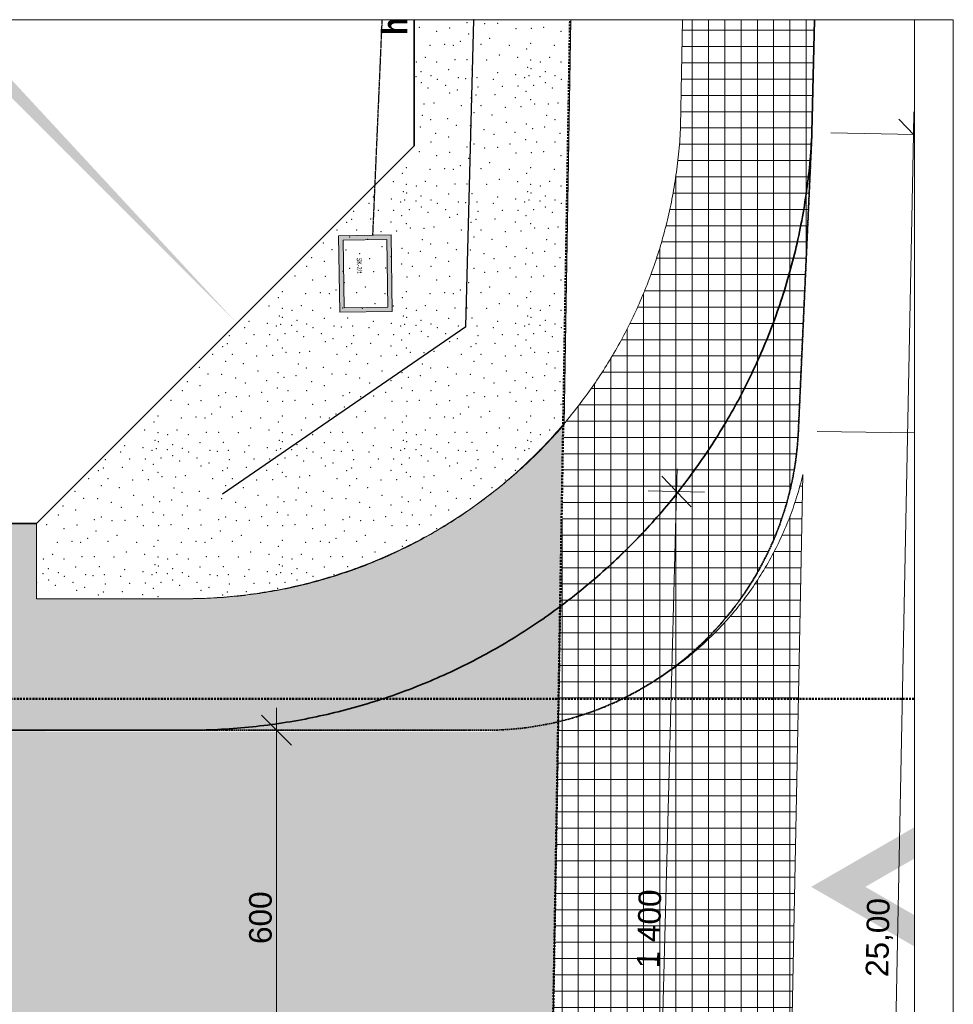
# Model space of a CAD drawing. Extents: x 169 to 11746, y 128 to 5830.
# Tile 7 of 7: x 10255 to 11746, y 4258 to 5830. Entities that reach past the tile are written whole.
import ezdxf
from ezdxf.xclip import XClip

# ---------------------------------------------------------------- set-up
doc = ezdxf.new("R2010")
doc.units = 0
doc.header["$MEASUREMENT"] = 0
doc.header["$XCLIPFRAME"] = 2
for name, pattern in [('Krawędzie ukryte', [68, 47.99999999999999, -20]), ('Krawędzie ukryte xs', [36, 24, -12]), ('Kropki przerywana 1', [100, 60, -40])]:
    doc.linetypes.add(name, pattern=pattern)
for name, color, linetype in [('FORMA - Arch 01 - 820-G Rysunki Obrazki', 7, 'Continuous'), ('FORMA - Arch 01 - PZT 0 ZAKRES OPRACOWANIA', 7, 'Continuous'), ('FORMA - Arch 01 - PZT 1 Strefy', 7, 'Continuous'), ('FORMA - Arch 01 - PZT-3 Zagospodarowanie', 7, 'Continuous'), ('FORMA - Arch 01 - PZT-5 Opisy ogólne - Opisy szczegółowe', 7, 'Continuous')]:
    doc.layers.add(name, color=color, linetype=linetype)
doc.styles.add('STYL_AUTOMATYCZNY_10', font='arial.ttf', dxfattribs={"width": 0.6000000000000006})
doc.styles.add('STYL_AUTOMATYCZNY_6', font='arial.ttf')
doc.styles.add('STYL_AUTOMATYCZNY_9', font='arial.ttf', dxfattribs={"width": 0.8})
doc.linetypes.add('Symbol (2)', pattern='A,0,[1,U07 PZT - strefa publiczna1.Shx,S=0.3174603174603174,R=0,X=0,Y=0],-40,0', length=40)
pattern_1 = [(0, (5713.436573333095, -1207.043374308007), (0, 25.99999904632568), []), (90.00000000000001, (5713.436573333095, -1207.043374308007), (-25.99999904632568, 0), [])]

# ---------------------------------------------------------------- blocks, each defined once
blk = doc.blocks.new('*X9')
at = {"color": 7, "linetype": 'Continuous', "lineweight": 13, "ltscale": 0.05}
for p in [(10893.54128420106, 5817.490733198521), (10893.54128420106, 5817.490733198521), (10941.82595364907, 5816.736285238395), (10969.90348893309, 5825.077461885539), (10980.8544519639, 5829.770731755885), (10998.06310815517, 5823.513038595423), (11018.77964558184, 5824.280764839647), (11091.98254080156, 5817.490733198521), (11091.98254080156, 5817.490733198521), (10921.40636693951, 5810.9976522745), (10972.32920677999, 5806.999558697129), (11048.12465343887, 5815.690922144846), (11072.27309080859, 5815.906236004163), (11119.84762354, 5810.9976522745), (10910.4554039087, 5789.095726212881), (10933.92175326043, 5790.660149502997), (10948.00156287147, 5789.095726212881), (10958.95252590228, 5795.353419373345), (10991.80541499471, 5790.660149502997), (11005.88522460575, 5800.046689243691), (11037.17369040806, 5789.095726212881), (11071.35050154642, 5792.224572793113), (11108.8966605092, 5789.095726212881), (11132.36300986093, 5790.660149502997), (10903.34910768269, 5769.960511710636), (10903.34910768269, 5769.960511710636), (11021.05397087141, 5773.468538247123), (11050.39361376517, 5769.801082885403), (11065.06343521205, 5782.899137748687), (11101.79036428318, 5769.960511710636), (11101.79036428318, 5769.960511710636), (10888.55347784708, 5762.500530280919), (10921.40636693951, 5762.500530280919), (10950.32447460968, 5766.133627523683), (10969.7405281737, 5766.18827191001), (11001.1919547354, 5765.629376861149), (11066.63520179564, 5753.559494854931), (11071.35050154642, 5765.629376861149), (11086.99473444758, 5762.500530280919), (11119.84762354, 5762.500530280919), (10887.97773346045, 5738.889673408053), (10896.37559429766, 5746.856297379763), (10912.01982719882, 5740.598604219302), (10940.17944642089, 5749.985143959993), (10955.82367932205, 5737.46975763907), (10977.56842872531, 5750.415961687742), (10985.54772183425, 5737.46975763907), (11018.40061092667, 5745.291874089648), (11047.44866806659, 5742.045937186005), (11061.91990204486, 5737.46975763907), (11068.73089057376, 5740.461439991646), (11071.74916861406, 5751.463806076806), (11086.41899006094, 5738.889673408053), (11094.81685089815, 5746.856297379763), (11110.46108379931, 5740.598604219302), (10896.55907604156, 5729.22547446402), (10922.03267610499, 5734.850146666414), (10935.48617655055, 5725.221468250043), (10967.61390702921, 5735.897991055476), (10987.09283125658, 5722.435442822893), (11011.62337136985, 5734.850146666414), (11026.22272737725, 5723.657044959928), (11051.22090786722, 5723.944338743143), (11076.04377141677, 5725.221468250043), (11095.00033264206, 5729.22547446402), (11120.47393270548, 5734.850146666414), (11133.92743315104, 5725.221468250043), (10907.36285465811, 5720.704247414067), (10941.74386971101, 5712.70608192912), (10954.25925603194, 5717.399351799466), (10983.98329854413, 5709.577235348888), (11014.2429823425, 5710.22580352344), (11064.01559082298, 5715.465025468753), (11105.8041112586, 5720.704247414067), (10901.08576380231, 5695.275316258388), (10916.71309706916, 5697.061849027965), (10960.5169491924, 5692.368579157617), (10976.16118209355, 5704.883965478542), (10991.80541499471, 5692.368579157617), (11046.72615840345, 5705.510503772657), (11055.94676988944, 5690.804155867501), (11071.35050154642, 5702.366970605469), (11077.60819470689, 5695.497425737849), (11099.52702040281, 5695.275316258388), (11115.15435366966, 5697.061849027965), (10898.45617735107, 5677.218705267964), (10980.8544519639, 5681.41761612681), (11009.52768259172, 5677.742627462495), (11030.85081294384, 5689.994180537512), (11096.89743395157, 5677.218705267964), (10911.55423221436, 5670.407716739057), (10938.80816180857, 5671.887429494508), (10952.69483274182, 5661.080113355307), (10974.94881775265, 5660.45319504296), (11032.48042053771, 5665.773383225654), (11064.53951301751, 5663.072806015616), (11109.99548881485, 5670.407716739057), (10895.05018012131, 5658.307366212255), (10919.84194364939, 5648.564727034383), (10996.90065473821, 5654.53512641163), (10996.90065473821, 5654.53512641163), (11012.67121575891, 5646.831217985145), (11046.56023014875, 5650.129150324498), (11074.36877958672, 5655.737895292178), (11093.49143672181, 5658.307366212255), (11118.28320024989, 5648.564727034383), (10912.01982719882, 5634.484917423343), (10940.17944642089, 5642.307033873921), (10980.8544519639, 5631.356070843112), (11038.34340329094, 5631.637474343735), (11063.49166862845, 5638.448462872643), (11080.73704128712, 5634.484917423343), (11110.46108379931, 5634.484917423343), (10893.54128420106, 5619.076072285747), (10893.54128420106, 5619.076072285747), (10921.40636693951, 5612.582991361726), (10941.82595364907, 5618.321624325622), (10969.90348893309, 5626.662800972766), (10998.06310815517, 5625.098377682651), (11018.77964558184, 5625.866103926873), (11048.12465343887, 5617.276261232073), (11072.27309080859, 5617.491575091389), (11091.98254080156, 5619.076072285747), (11091.98254080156, 5619.076072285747), (11119.84762354, 5612.582991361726), (10958.95252590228, 5596.938758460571), (10972.32920677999, 5608.584897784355), (11005.88522460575, 5601.632028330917), (10866.62217861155, 5584.484476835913), (10872.90924494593, 5593.809911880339), (10910.4554039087, 5590.681065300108), (10933.92175326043, 5592.245488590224), (10948.00156287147, 5590.681065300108), (10991.80541499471, 5592.245488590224), (11037.17369040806, 5590.681065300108), (11065.06343521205, 5584.484476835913), (11071.35050154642, 5593.809911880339), (11108.8966605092, 5590.681065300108), (10851.95235716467, 5571.386421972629), (10872.90924494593, 5567.214715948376), (10903.34910768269, 5571.545850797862), (10903.34910768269, 5571.545850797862), (10950.32447460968, 5567.71896661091), (10969.7405281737, 5567.773610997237), (11001.1919547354, 5567.214715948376), (11021.05397087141, 5575.05387733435), (11050.39361376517, 5571.386421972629), (11071.35050154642, 5567.214715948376), (11101.79036428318, 5571.545850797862), (11101.79036428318, 5571.545850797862), (10868.19394519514, 5555.144833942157), (10873.30791201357, 5553.049145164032), (10888.55347784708, 5564.085869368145), (10921.40636693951, 5564.085869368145), (10940.17944642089, 5551.57048304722), (10977.56842872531, 5552.001300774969), (11066.63520179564, 5555.144833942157), (11071.74916861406, 5553.049145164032), (11086.99473444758, 5564.085869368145), (11119.84762354, 5564.085869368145), (10813.18211476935, 5536.43548575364), (10819.95935432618, 5546.877213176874), (10849.0074114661, 5543.631276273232), (10863.47864544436, 5539.055096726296), (10870.28963397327, 5542.046779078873), (10887.97773346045, 5540.47501249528), (10896.37559429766, 5548.44163646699), (10912.01982719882, 5542.183943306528), (10922.03267610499, 5536.43548575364), (10955.82367932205, 5539.055096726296), (10967.61390702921, 5537.483330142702), (10985.54772183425, 5539.055096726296), (11011.62337136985, 5536.43548575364), (11018.40061092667, 5546.877213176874), (11047.44866806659, 5543.631276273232), (11061.91990204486, 5539.055096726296), (11068.73089057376, 5542.046779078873), (11086.41899006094, 5540.47501249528), (11094.81685089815, 5548.44163646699), (11110.46108379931, 5542.183943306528), (11120.47393270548, 5536.43548575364), (10788.65157465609, 5524.02078191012), (10827.78147077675, 5525.242384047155), (10852.77965126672, 5525.52967783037), (10877.60251481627, 5526.80680733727), (10896.55907604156, 5530.810813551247), (10907.36285465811, 5522.289586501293), (10935.48617655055, 5526.80680733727), (10954.25925603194, 5518.984690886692), (10987.09283125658, 5524.02078191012), (11026.22272737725, 5525.242384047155), (11051.22090786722, 5525.52967783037), (11076.04377141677, 5526.80680733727), (11095.00033264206, 5530.810813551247), (11105.8041112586, 5522.289586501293), (10777.71992549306, 5506.469304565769), (10785.54204194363, 5511.162574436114), (10815.80172574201, 5511.811142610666), (10848.28490180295, 5507.095842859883), (10865.57433422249, 5517.05036455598), (10872.90924494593, 5503.952309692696), (10941.74386971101, 5514.291421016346), (10976.16118209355, 5506.469304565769), (10983.98329854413, 5511.162574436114), (11014.2429823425, 5511.811142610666), (11046.72615840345, 5507.095842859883), (11064.01559082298, 5517.05036455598), (11071.35050154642, 5503.952309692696), (10762.0756925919, 5493.953918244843), (10793.36415839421, 5493.953918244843), (10832.40955634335, 5491.579519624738), (10857.50551328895, 5492.389494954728), (10879.16693810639, 5497.082764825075), (10901.08576380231, 5496.860655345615), (10916.71309706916, 5498.647188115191), (10960.5169491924, 5493.953918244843), (10991.80541499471, 5493.953918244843), (11030.85081294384, 5491.579519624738), (11055.94676988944, 5492.389494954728), (11077.60819470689, 5497.082764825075), (11099.52702040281, 5496.860655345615), (11115.15435366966, 5498.647188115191), (10740.36690520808, 5473.472768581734), (10782.4131953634, 5483.002955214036), (10811.08642599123, 5479.327966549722), (10898.45617735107, 5478.80404435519), (10911.55423221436, 5471.993055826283), (10938.80816180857, 5473.472768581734), (10980.8544519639, 5483.002955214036), (11009.52768259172, 5479.327966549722), (11096.89743395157, 5478.80404435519), (11109.99548881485, 5471.993055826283), (10754.25357614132, 5462.665452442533), (10776.50756115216, 5462.038534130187), (10798.45939813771, 5456.120465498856), (10798.45939813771, 5456.120465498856), (10834.03916393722, 5467.358722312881), (10866.09825641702, 5464.658145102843), (10875.92752298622, 5457.323234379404), (10895.05018012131, 5459.892705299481), (10952.69483274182, 5462.665452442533), (10974.94881775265, 5462.038534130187), (10996.90065473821, 5456.120465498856), (10996.90065473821, 5456.120465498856), (11032.48042053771, 5467.358722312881), (11064.53951301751, 5464.658145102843), (11074.36877958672, 5457.323234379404), (11093.49143672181, 5459.892705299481), (10721.4006870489, 5450.15006612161), (10741.7381898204, 5443.892372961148), (10814.22995915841, 5448.416557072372), (10848.11897354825, 5451.714489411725), (10865.05041202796, 5440.033801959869), (10919.84194364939, 5450.15006612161), (10940.17944642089, 5443.892372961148), (11012.67121575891, 5448.416557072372), (11046.56023014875, 5451.714489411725), (11063.49166862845, 5440.033801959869), (11118.28320024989, 5450.15006612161), (10713.57857059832, 5436.07025651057), (10771.4622323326, 5428.248140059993), (10782.4131953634, 5432.941409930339), (10799.62185155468, 5426.683716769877), (10820.33838898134, 5427.4514430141), (10839.90214669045, 5433.222813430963), (10882.29578468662, 5436.07025651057), (10912.01982719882, 5436.07025651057), (10969.90348893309, 5428.248140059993), (10980.8544519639, 5432.941409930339), (10998.06310815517, 5426.683716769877), (11018.77964558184, 5427.4514430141), (11038.34340329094, 5433.222813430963), (11080.73704128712, 5436.07025651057), (11110.46108379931, 5436.07025651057), (10695.10002760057, 5420.661411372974), (10695.10002760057, 5420.661411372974), (10722.96511033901, 5414.168330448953), (10743.38469704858, 5419.906963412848), (10773.8879501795, 5410.170236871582), (10849.68339683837, 5418.861600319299), (10873.8318342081, 5419.076914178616), (10893.54128420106, 5420.661411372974), (10893.54128420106, 5420.661411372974), (10921.40636693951, 5414.168330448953), (10941.82595364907, 5419.906963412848), (10972.32920677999, 5410.170236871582), (11048.12465343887, 5418.861600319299), (11072.27309080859, 5419.076914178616), (11091.98254080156, 5420.661411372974), (11091.98254080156, 5420.661411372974), (11119.84762354, 5414.168330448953), (10674.46798834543, 5395.395250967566), (10712.01414730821, 5392.266404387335), (10735.48049665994, 5393.830827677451), (10749.56030627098, 5392.266404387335), (10760.51126930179, 5398.524097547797), (10793.36415839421, 5393.830827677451), (10807.44396800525, 5403.217367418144), (10838.73243380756, 5392.266404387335), (10872.90924494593, 5395.395250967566), (10910.4554039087, 5392.266404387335), (10933.92175326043, 5393.830827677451), (10948.00156287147, 5392.266404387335), (10958.95252590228, 5398.524097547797), (10991.80541499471, 5393.830827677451), (11005.88522460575, 5403.217367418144), (11037.17369040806, 5392.266404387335), (11071.35050154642, 5395.395250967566), (11108.8966605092, 5392.266404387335), (10668.18092201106, 5386.069815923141), (10822.61271427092, 5376.639216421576), (10866.62217861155, 5386.069815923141), (11021.05397087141, 5376.639216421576), (11065.06343521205, 5386.069815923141), (10653.51110056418, 5372.971761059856), (10674.46798834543, 5368.800055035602), (10690.11222124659, 5365.671208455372), (10704.90785108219, 5373.131189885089), (10704.90785108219, 5373.131189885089), (10722.96511033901, 5365.671208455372), (10751.88321800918, 5369.304305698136), (10771.29927157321, 5369.358950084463), (10802.75069813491, 5368.800055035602), (10851.95235716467, 5372.971761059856), (10872.90924494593, 5368.800055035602), (10888.55347784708, 5365.671208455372), (10903.34910768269, 5373.131189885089), (10903.34910768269, 5373.131189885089), (10921.40636693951, 5365.671208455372), (10950.32447460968, 5369.304305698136), (10969.7405281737, 5369.358950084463), (11001.1919547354, 5368.800055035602), (11050.39361376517, 5372.971761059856), (11071.35050154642, 5368.800055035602), (11086.99473444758, 5365.671208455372), (11101.79036428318, 5373.131189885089), (11101.79036428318, 5373.131189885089), (11119.84762354, 5365.671208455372), (10621.51809772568, 5348.462552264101), (10650.56615486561, 5345.216615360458), (10669.75268859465, 5356.730173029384), (10674.86665541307, 5354.634484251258), (10697.93433769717, 5350.026975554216), (10741.7381898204, 5353.155822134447), (10779.12717212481, 5353.586639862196), (10819.95935432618, 5348.462552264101), (10849.0074114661, 5345.216615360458), (10868.19394519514, 5356.730173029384), (10873.30791201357, 5354.634484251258), (10896.37559429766, 5350.026975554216), (10940.17944642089, 5353.155822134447), (10977.56842872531, 5353.586639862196), (11018.40061092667, 5348.462552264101), (11047.44866806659, 5345.216615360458), (11066.63520179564, 5356.730173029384), (11071.74916861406, 5354.634484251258), (11094.81685089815, 5350.026975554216), (10614.74085816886, 5338.020824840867), (10665.03738884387, 5340.640435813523), (10671.84837737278, 5343.6321181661), (10689.53647685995, 5342.060351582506), (10698.11781944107, 5332.396152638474), (10713.57857059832, 5343.769282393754), (10723.59141950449, 5338.020824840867), (10757.38242272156, 5340.640435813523), (10769.17265042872, 5339.06866922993), (10787.10646523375, 5340.640435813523), (10813.18211476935, 5338.020824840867), (10863.47864544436, 5340.640435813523), (10870.28963397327, 5343.6321181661), (10887.97773346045, 5342.060351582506), (10896.55907604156, 5332.396152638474), (10912.01982719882, 5343.769282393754), (10922.03267610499, 5338.020824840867), (10955.82367932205, 5340.640435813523), (10967.61390702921, 5339.06866922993), (10985.54772183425, 5340.640435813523), (11011.62337136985, 5338.020824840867), (11061.91990204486, 5340.640435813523), (11068.73089057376, 5343.6321181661), (11086.41899006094, 5342.060351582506), (11095.00033264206, 5332.396152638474), (11110.46108379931, 5343.769282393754), (11120.47393270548, 5338.020824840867), (10590.2103180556, 5325.606120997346), (10617.36046914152, 5313.396481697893), (10629.34021417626, 5326.827723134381), (10654.33839466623, 5327.115016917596), (10667.13307762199, 5318.635703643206), (10679.16125821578, 5328.392146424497), (10708.92159805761, 5323.87492558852), (10737.04491995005, 5328.392146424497), (10743.30261311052, 5315.876760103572), (10755.81799943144, 5320.570029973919), (10788.65157465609, 5325.606120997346), (10815.80172574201, 5313.396481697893), (10827.78147077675, 5326.827723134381), (10852.77965126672, 5327.115016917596), (10865.57433422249, 5318.635703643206), (10877.60251481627, 5328.392146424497), (10907.36285465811, 5323.87492558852), (10935.48617655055, 5328.392146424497), (10941.74386971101, 5315.876760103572), (10954.25925603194, 5320.570029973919), (10987.09283125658, 5325.606120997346), (11014.2429823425, 5313.396481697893), (11026.22272737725, 5326.827723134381), (11051.22090786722, 5327.115016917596), (11064.01559082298, 5318.635703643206), (11076.04377141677, 5328.392146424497), (11105.8041112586, 5323.87492558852), (10579.27866889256, 5308.054643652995), (10587.10078534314, 5312.747913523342), (10649.84364520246, 5308.68118194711), (10674.46798834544, 5305.537648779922), (10680.7256815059, 5298.668103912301), (10702.64450720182, 5298.445994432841), (10718.27184046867, 5300.232527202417), (10777.71992549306, 5308.054643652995), (10785.54204194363, 5312.747913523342), (10848.28490180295, 5308.68118194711), (10872.90924494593, 5305.537648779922), (10879.16693810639, 5298.668103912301), (10901.08576380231, 5298.445994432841), (10916.71309706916, 5300.232527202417), (10976.16118209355, 5308.054643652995), (10983.98329854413, 5312.747913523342), (11046.72615840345, 5308.68118194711), (11071.35050154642, 5305.537648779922), (11077.60819470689, 5298.668103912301), (11099.52702040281, 5298.445994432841), (11115.15435366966, 5300.232527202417), (10563.63443599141, 5295.539257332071), (10583.97193876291, 5284.588294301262), (10594.92290179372, 5295.539257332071), (10633.96829974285, 5293.164858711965), (10659.06425668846, 5293.974834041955), (10762.0756925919, 5295.539257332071), (10782.4131953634, 5284.588294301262), (10793.36415839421, 5295.539257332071), (10832.40955634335, 5293.164858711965), (10857.50551328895, 5293.974834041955), (10960.5169491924, 5295.539257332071), (10980.8544519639, 5284.588294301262), (10991.80541499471, 5295.539257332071), (11030.85081294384, 5293.164858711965), (11055.94676988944, 5293.974834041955), (10541.92564860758, 5275.05810766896), (10612.64516939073, 5280.913305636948), (10635.59790733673, 5268.944061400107), (10667.65699981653, 5266.243484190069), (10700.01492075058, 5280.389383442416), (10713.11297561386, 5273.578394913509), (10740.36690520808, 5275.05810766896), (10811.08642599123, 5280.913305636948), (10834.03916393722, 5268.944061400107), (10866.09825641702, 5266.243484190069), (10898.45617735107, 5280.389383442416), (10911.55423221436, 5273.578394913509), (10938.80816180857, 5275.05810766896), (11009.52768259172, 5280.913305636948), (11032.48042053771, 5268.944061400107), (11064.53951301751, 5266.243484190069), (11096.89743395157, 5280.389383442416), (11109.99548881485, 5273.578394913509), (10522.95943044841, 5251.735405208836), (10555.81231954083, 5264.25079152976), (10578.06630455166, 5263.623873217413), (10600.01814153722, 5257.705804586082), (10600.01814153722, 5257.705804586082), (10649.67771694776, 5253.299828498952), (10677.48626638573, 5258.908573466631), (10696.60892352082, 5261.478044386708), (10721.4006870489, 5251.735405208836), (10754.25357614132, 5264.25079152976), (10776.50756115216, 5263.623873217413), (10798.45939813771, 5257.705804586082), (10798.45939813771, 5257.705804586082), (10848.11897354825, 5253.299828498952), (10875.92752298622, 5258.908573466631), (10895.05018012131, 5261.478044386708), (10919.84194364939, 5251.735405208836), (10952.69483274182, 5264.25079152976), (10974.94881775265, 5263.623873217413), (10996.90065473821, 5257.705804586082), (10996.90065473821, 5257.705804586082), (11046.56023014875, 5253.299828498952), (11074.36877958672, 5258.908573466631), (11093.49143672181, 5261.478044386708), (11118.28320024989, 5251.735405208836), (10515.13731399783, 5237.655595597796), (10543.29693321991, 5245.477712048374), (10583.97193876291, 5234.526749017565), (10615.78870255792, 5250.001896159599), (10641.46089008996, 5234.808152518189), (10666.60915542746, 5241.619141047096), (10683.85452808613, 5237.655595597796), (10713.57857059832, 5237.655595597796), (10741.7381898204, 5245.477712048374), (10782.4131953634, 5234.526749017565), (10814.22995915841, 5250.001896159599), (10839.90214669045, 5234.808152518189), (10865.05041202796, 5241.619141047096), (10882.29578468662, 5237.655595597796), (10912.01982719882, 5237.655595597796), (10940.17944642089, 5245.477712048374), (10980.8544519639, 5234.526749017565), (11012.67121575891, 5250.001896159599), (11038.34340329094, 5234.808152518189), (11063.49166862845, 5241.619141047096), (11080.73704128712, 5237.655595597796), (11110.46108379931, 5237.655595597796), (10496.65877100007, 5222.2467504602), (10496.65877100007, 5222.2467504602), (10544.94344044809, 5221.492302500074), (10573.0209757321, 5229.833479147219), (10601.18059495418, 5228.269055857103), (10621.89713238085, 5229.036782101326), (10651.24214023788, 5220.446939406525), (10675.3905776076, 5220.662253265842), (10695.10002760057, 5222.2467504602), (10695.10002760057, 5222.2467504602), (10743.38469704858, 5221.492302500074), (10771.4622323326, 5229.833479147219), (10799.62185155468, 5228.269055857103), (10820.33838898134, 5229.036782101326), (10849.68339683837, 5220.446939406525), (10873.8318342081, 5220.662253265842), (10893.54128420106, 5222.2467504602), (10893.54128420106, 5222.2467504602), (10941.82595364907, 5221.492302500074), (10969.90348893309, 5229.833479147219), (10998.06310815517, 5228.269055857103), (11018.77964558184, 5229.036782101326), (11048.12465343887, 5220.446939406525), (11072.27309080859, 5220.662253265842), (11091.98254080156, 5222.2467504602), (11091.98254080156, 5222.2467504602), (10524.52385373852, 5215.75366953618), (10575.44669357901, 5211.755575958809), (10609.00271140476, 5204.80270650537), (10722.96511033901, 5215.75366953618), (10773.8879501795, 5211.755575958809), (10807.44396800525, 5204.80270650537), (10921.40636693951, 5215.75366953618), (10972.32920677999, 5211.755575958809), (11005.88522460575, 5204.80270650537), (11119.84762354, 5215.75366953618), (10469.73966541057, 5187.655155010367), (10476.02673174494, 5196.980590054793), (10513.57289070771, 5193.851743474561), (10537.03924005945, 5195.416166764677), (10551.11904967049, 5193.851743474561), (10562.0700127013, 5200.109436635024), (10594.92290179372, 5195.416166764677), (10640.29117720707, 5193.851743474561), (10668.18092201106, 5187.655155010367), (10674.46798834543, 5196.980590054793), (10712.01414730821, 5193.851743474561), (10735.48049665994, 5195.416166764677), (10749.56030627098, 5193.851743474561), (10760.51126930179, 5200.109436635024), (10793.36415839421, 5195.416166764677), (10838.73243380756, 5193.851743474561), (10866.62217861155, 5187.655155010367), (10872.90924494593, 5196.980590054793), (10910.4554039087, 5193.851743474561), (10933.92175326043, 5195.416166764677), (10948.00156287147, 5193.851743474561), (10958.95252590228, 5200.109436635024), (10991.80541499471, 5195.416166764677), (11037.17369040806, 5193.851743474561), (11065.06343521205, 5187.655155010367), (11071.35050154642, 5196.980590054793), (11108.8966605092, 5193.851743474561), (10455.06984396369, 5174.557100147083), (10506.4665944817, 5174.716528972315), (10506.4665944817, 5174.716528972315), (10624.17145767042, 5178.224555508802), (10653.51110056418, 5174.557100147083), (10704.90785108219, 5174.716528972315), (10704.90785108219, 5174.716528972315), (10822.61271427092, 5178.224555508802), (10851.95235716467, 5174.557100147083), (10903.34910768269, 5174.716528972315), (10903.34910768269, 5174.716528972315), (11021.05397087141, 5178.224555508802), (11050.39361376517, 5174.557100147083), (11101.79036428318, 5174.716528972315), (11101.79036428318, 5174.716528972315), (10471.31143199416, 5158.31551211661), (10476.02673174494, 5170.385394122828), (10476.42539881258, 5156.219823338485), (10491.6709646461, 5167.256547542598), (10524.52385373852, 5167.256547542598), (10553.44196140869, 5170.889644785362), (10572.85801497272, 5170.94428917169), (10604.30944153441, 5170.385394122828), (10669.75268859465, 5158.31551211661), (10674.46798834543, 5170.385394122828), (10674.86665541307, 5156.219823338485), (10690.11222124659, 5167.256547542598), (10722.96511033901, 5167.256547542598), (10751.88321800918, 5170.889644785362), (10771.29927157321, 5170.94428917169), (10802.75069813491, 5170.385394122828), (10868.19394519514, 5158.31551211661), (10872.90924494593, 5170.385394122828), (10873.30791201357, 5156.219823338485), (10888.55347784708, 5167.256547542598), (10921.40636693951, 5167.256547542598), (10950.32447460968, 5170.889644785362), (10969.7405281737, 5170.94428917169), (11001.1919547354, 5170.385394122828), (11066.63520179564, 5158.31551211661), (11071.35050154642, 5170.385394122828), (11071.74916861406, 5156.219823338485), (11086.99473444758, 5167.256547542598), (10423.07684112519, 5150.047891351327), (10452.12489826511, 5146.801954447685), (10466.59613224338, 5142.225774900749), (10473.40712077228, 5145.217457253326), (10491.09522025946, 5143.645690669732), (10499.49308109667, 5151.612314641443), (10515.13731399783, 5145.354621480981), (10543.29693321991, 5154.741161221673), (10558.94116612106, 5142.225774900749), (10570.73139382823, 5140.654008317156), (10580.68591552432, 5155.171978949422), (10588.66520863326, 5142.225774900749), (10621.51809772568, 5150.047891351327), (10650.56615486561, 5146.801954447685), (10665.03738884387, 5142.225774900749), (10671.84837737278, 5145.217457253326), (10689.53647685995, 5143.645690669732), (10697.93433769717, 5151.612314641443), (10713.57857059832, 5145.354621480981), (10741.7381898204, 5154.741161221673), (10757.38242272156, 5142.225774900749), (10769.17265042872, 5140.654008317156), (10779.12717212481, 5155.171978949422), (10787.10646523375, 5142.225774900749), (10819.95935432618, 5150.047891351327), (10849.0074114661, 5146.801954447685), (10863.47864544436, 5142.225774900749), (10870.28963397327, 5145.217457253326), (10887.97773346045, 5143.645690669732), (10896.37559429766, 5151.612314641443), (10912.01982719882, 5145.354621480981), (10940.17944642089, 5154.741161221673), (10955.82367932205, 5142.225774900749), (10967.61390702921, 5140.654008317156), (10977.56842872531, 5155.171978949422), (10985.54772183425, 5142.225774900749), (11018.40061092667, 5150.047891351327), (11047.44866806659, 5146.801954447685), (11061.91990204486, 5142.225774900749), (11068.73089057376, 5145.217457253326), (11086.41899006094, 5143.645690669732), (10391.7690614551, 5127.191460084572), (10416.29960156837, 5139.606163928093), (10430.89895757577, 5128.413062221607), (10455.89713806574, 5128.700356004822), (10480.72000161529, 5129.977485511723), (10499.67656284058, 5133.9814917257), (10510.48034145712, 5125.460264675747), (10525.150162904, 5139.606163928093), (10538.60366334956, 5129.977485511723), (10590.2103180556, 5127.191460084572), (10614.74085816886, 5139.606163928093), (10629.34021417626, 5128.413062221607), (10654.33839466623, 5128.700356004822), (10679.16125821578, 5129.977485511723), (10698.11781944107, 5133.9814917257), (10708.92159805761, 5125.460264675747), (10723.59141950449, 5139.606163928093), (10737.04491995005, 5129.977485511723), (10788.65157465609, 5127.191460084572), (10813.18211476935, 5139.606163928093), (10827.78147077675, 5128.413062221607), (10852.77965126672, 5128.700356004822), (10877.60251481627, 5129.977485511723), (10896.55907604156, 5133.9814917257), (10907.36285465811, 5125.460264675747), (10922.03267610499, 5139.606163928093), (10935.48617655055, 5129.977485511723), (10987.09283125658, 5127.191460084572), (11011.62337136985, 5139.606163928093), (11026.22272737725, 5128.413062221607), (11051.22090786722, 5128.700356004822), (10380.83741229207, 5109.639982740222), (10388.65952874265, 5114.333252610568), (10418.91921254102, 5114.981820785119), (10451.40238860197, 5110.266521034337), (10468.6918210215, 5120.221042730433), (10544.86135651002, 5117.4620991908), (10557.37674283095, 5122.155369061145), (10579.27866889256, 5109.639982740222), (10587.10078534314, 5114.333252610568), (10617.36046914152, 5114.981820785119), (10649.84364520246, 5110.266521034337), (10667.13307762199, 5120.221042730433), (10743.30261311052, 5117.4620991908), (10755.81799943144, 5122.155369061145), (10777.71992549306, 5109.639982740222), (10785.54204194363, 5114.333252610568), (10815.80172574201, 5114.981820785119), (10848.28490180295, 5110.266521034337), (10865.57433422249, 5120.221042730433), (10941.74386971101, 5117.4620991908), (10954.25925603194, 5122.155369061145), (10976.16118209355, 5109.639982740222), (10983.98329854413, 5114.333252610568), (11014.2429823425, 5114.981820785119), (11046.72615840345, 5110.266521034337), (10365.19317939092, 5097.124596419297), (10396.48164519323, 5097.124596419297), (10435.52704314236, 5094.750197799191), (10460.62300008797, 5095.560173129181), (10476.02673174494, 5107.122987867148), (10482.2844249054, 5100.253442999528), (10504.20325060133, 5100.031333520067), (10519.83058386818, 5101.817866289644), (10563.63443599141, 5097.124596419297), (10594.92290179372, 5097.124596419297), (10633.96829974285, 5094.750197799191), (10659.06425668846, 5095.560173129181), (10674.46798834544, 5107.122987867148), (10680.7256815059, 5100.253442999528), (10702.64450720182, 5100.031333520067), (10718.27184046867, 5101.817866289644), (10762.0756925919, 5097.124596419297), (10793.36415839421, 5097.124596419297), (10832.40955634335, 5094.750197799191), (10857.50551328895, 5095.560173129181), (10872.90924494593, 5107.122987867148), (10879.16693810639, 5100.253442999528), (10901.08576380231, 5100.031333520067), (10916.71309706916, 5101.817866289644), (10960.5169491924, 5097.124596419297), (10991.80541499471, 5097.124596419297), (11030.85081294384, 5094.750197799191), (10385.53068216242, 5086.173633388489), (10414.20391279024, 5082.498644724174), (10501.57366415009, 5081.974722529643), (10583.97193876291, 5086.173633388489), (10612.64516939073, 5082.498644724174), (10700.01492075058, 5081.974722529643), (10782.4131953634, 5086.173633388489), (10811.08642599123, 5082.498644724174), (10898.45617735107, 5081.974722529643), (10980.8544519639, 5086.173633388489), (11009.52768259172, 5082.498644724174), (10343.48439200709, 5076.643446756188), (10357.37106294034, 5065.836130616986), (10379.62504795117, 5065.20921230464), (10437.15665073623, 5070.529400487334), (10469.21574321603, 5067.828823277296), (10498.16766692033, 5063.063383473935), (10514.67171901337, 5075.163734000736), (10541.92564860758, 5076.643446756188), (10555.81231954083, 5065.836130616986), (10578.06630455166, 5065.20921230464), (10635.59790733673, 5070.529400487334), (10667.65699981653, 5067.828823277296), (10696.60892352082, 5063.063383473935), (10713.11297561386, 5075.163734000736), (10740.36690520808, 5076.643446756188), (10754.25357614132, 5065.836130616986), (10776.50756115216, 5065.20921230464), (10834.03916393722, 5070.529400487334), (10866.09825641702, 5067.828823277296), (10895.05018012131, 5063.063383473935), (10911.55423221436, 5075.163734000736), (10938.80816180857, 5076.643446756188), (10952.69483274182, 5065.836130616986), (10974.94881775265, 5065.20921230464), (10324.51817384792, 5053.320744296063), (10344.85567661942, 5047.0630511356), (10401.57688493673, 5059.291143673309), (10401.57688493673, 5059.291143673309), (10417.34744595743, 5051.587235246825), (10451.23646034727, 5054.885167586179), (10479.04500978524, 5060.493912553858), (10522.95943044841, 5053.320744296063), (10543.29693321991, 5047.0630511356), (10600.01814153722, 5059.291143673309), (10600.01814153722, 5059.291143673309), (10615.78870255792, 5051.587235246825), (10649.67771694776, 5054.885167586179), (10677.48626638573, 5060.493912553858), (10721.4006870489, 5053.320744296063), (10741.7381898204, 5047.0630511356), (10798.45939813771, 5059.291143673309), (10798.45939813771, 5059.291143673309), (10814.22995915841, 5051.587235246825), (10848.11897354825, 5054.885167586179), (10875.92752298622, 5060.493912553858), (10919.84194364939, 5053.320744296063), (10940.17944642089, 5047.0630511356), (10316.69605739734, 5039.240934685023), (10374.57971913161, 5031.418818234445), (10385.53068216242, 5036.112088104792), (10423.45587578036, 5030.622121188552), (10443.01963348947, 5036.393491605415), (10468.16789882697, 5043.204480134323), (10485.41327148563, 5039.240934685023), (10515.13731399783, 5039.240934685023), (10573.0209757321, 5031.418818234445), (10583.97193876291, 5036.112088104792), (10621.89713238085, 5030.622121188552), (10641.46089008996, 5036.393491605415), (10666.60915542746, 5043.204480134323), (10683.85452808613, 5039.240934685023), (10713.57857059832, 5039.240934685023), (10771.4622323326, 5031.418818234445), (10782.4131953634, 5036.112088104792), (10820.33838898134, 5030.622121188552), (10839.90214669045, 5036.393491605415), (10865.05041202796, 5043.204480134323), (10882.29578468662, 5039.240934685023), (10912.01982719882, 5039.240934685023), (10298.21751439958, 5023.832089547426), (10298.21751439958, 5023.832089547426), (10326.08259713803, 5017.339008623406), (10346.50218384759, 5023.077641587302), (10402.73933835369, 5029.85439494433), (10452.80088363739, 5022.032278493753), (10476.94932100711, 5022.247592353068), (10496.65877100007, 5023.832089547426), (10496.65877100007, 5023.832089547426), (10524.52385373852, 5017.339008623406), (10544.94344044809, 5023.077641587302), (10601.18059495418, 5029.85439494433), (10651.24214023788, 5022.032278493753), (10675.3905776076, 5022.247592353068), (10695.10002760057, 5023.832089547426), (10695.10002760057, 5023.832089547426), (10722.96511033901, 5017.339008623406), (10743.38469704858, 5023.077641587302), (10799.62185155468, 5029.85439494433), (10849.68339683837, 5022.032278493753), (10873.8318342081, 5022.247592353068), (10893.54128420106, 5023.832089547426), (10893.54128420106, 5023.832089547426), (10921.40636693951, 5017.339008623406), (10363.6287561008, 5001.694775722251), (10377.00543697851, 5013.340915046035), (10410.56145480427, 5006.388045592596), (10562.0700127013, 5001.694775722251), (10575.44669357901, 5013.340915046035), (10609.00271140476, 5006.388045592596), (10760.51126930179, 5001.694775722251), (10773.8879501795, 5013.340915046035), (10807.44396800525, 5006.388045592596), (10315.13163410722, 4995.437082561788), (10338.59798345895, 4997.001505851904), (10352.67779306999, 4995.437082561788), (10396.48164519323, 4997.001505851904), (10441.84992060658, 4995.437082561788), (10469.73966541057, 4989.240494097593), (10476.02673174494, 4998.565929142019), (10513.57289070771, 4995.437082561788), (10537.03924005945, 4997.001505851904), (10551.11904967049, 4995.437082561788), (10594.92290179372, 4997.001505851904), (10640.29117720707, 4995.437082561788), (10668.18092201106, 4989.240494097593), (10674.46798834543, 4998.565929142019), (10712.01414730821, 4995.437082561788), (10735.48049665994, 4997.001505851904), (10749.56030627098, 4995.437082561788), (10793.36415839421, 4997.001505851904), (10838.73243380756, 4995.437082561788), (10866.62217861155, 4989.240494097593), (10872.90924494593, 4998.565929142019), (10293.2297080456, 4968.841886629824), (10308.02533788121, 4976.301868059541), (10308.02533788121, 4976.301868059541), (10326.08259713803, 4968.841886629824), (10355.0007048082, 4972.474983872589), (10374.41675837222, 4972.529628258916), (10405.86818493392, 4971.970733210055), (10425.73020106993, 4979.809894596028), (10455.06984396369, 4976.142439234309), (10476.02673174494, 4971.970733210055), (10491.6709646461, 4968.841886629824), (10506.4665944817, 4976.301868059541), (10506.4665944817, 4976.301868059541), (10524.52385373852, 4968.841886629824), (10553.44196140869, 4972.474983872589), (10572.85801497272, 4972.529628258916), (10604.30944153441, 4971.970733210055), (10624.17145767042, 4979.809894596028), (10653.51110056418, 4976.142439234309), (10674.46798834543, 4971.970733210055), (10690.11222124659, 4968.841886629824), (10704.90785108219, 4976.301868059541), (10704.90785108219, 4976.301868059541), (10722.96511033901, 4968.841886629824), (10751.88321800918, 4972.474983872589), (10771.29927157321, 4972.529628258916), (10802.75069813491, 4971.970733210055), (10822.61271427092, 4979.809894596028), (10301.05182449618, 4953.197653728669), (10344.85567661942, 4956.3265003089), (10382.24465892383, 4956.757318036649), (10423.07684112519, 4951.633230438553), (10471.31143199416, 4959.900851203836), (10476.42539881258, 4957.805162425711), (10499.49308109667, 4953.197653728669), (10543.29693321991, 4956.3265003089), (10580.68591552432, 4956.757318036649), (10621.51809772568, 4951.633230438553), (10669.75268859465, 4959.900851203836), (10674.86665541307, 4957.805162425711), (10697.93433769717, 4953.197653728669), (10741.7381898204, 4956.3265003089), (10779.12717212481, 4956.757318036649), (10292.65396365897, 4945.231029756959), (10316.69605739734, 4946.939960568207), (10326.70890630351, 4941.19150301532), (10360.49990952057, 4943.811113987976), (10372.29013722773, 4942.239347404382), (10390.22395203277, 4943.811113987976), (10416.29960156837, 4941.19150301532), (10452.12489826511, 4948.387293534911), (10466.59613224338, 4943.811113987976), (10473.40712077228, 4946.802796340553), (10491.09522025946, 4945.231029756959), (10515.13731399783, 4946.939960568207), (10525.150162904, 4941.19150301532), (10558.94116612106, 4943.811113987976), (10570.73139382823, 4942.239347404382), (10588.66520863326, 4943.811113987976), (10614.74085816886, 4941.19150301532), (10650.56615486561, 4948.387293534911), (10665.03738884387, 4943.811113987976), (10671.84837737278, 4946.802796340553), (10689.53647685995, 4945.231029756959), (10713.57857059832, 4946.939960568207), (10723.59141950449, 4941.19150301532), (10757.38242272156, 4943.811113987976), (10282.2787450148, 4931.562824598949), (10301.23530624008, 4935.566830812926), (10312.03908485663, 4927.045603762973), (10340.16240674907, 4931.562824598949), (10358.93548623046, 4923.740708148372), (10391.7690614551, 4928.776799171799), (10430.89895757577, 4929.998401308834), (10455.89713806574, 4930.28569509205), (10468.6918210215, 4921.806381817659), (10480.72000161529, 4931.562824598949), (10499.67656284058, 4935.566830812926), (10510.48034145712, 4927.045603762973), (10538.60366334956, 4931.562824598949), (10557.37674283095, 4923.740708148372), (10590.2103180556, 4928.776799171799), (10629.34021417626, 4929.998401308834), (10654.33839466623, 4930.28569509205), (10667.13307762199, 4921.806381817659), (10679.16125821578, 4931.562824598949), (10698.11781944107, 4935.566830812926), (10346.42009990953, 4919.047438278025), (10380.83741229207, 4911.225321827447), (10388.65952874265, 4915.918591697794), (10418.91921254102, 4916.567159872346), (10451.40238860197, 4911.851860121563), (10476.02673174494, 4908.708326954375), (10544.86135651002, 4919.047438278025), (10579.27866889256, 4911.225321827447), (10587.10078534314, 4915.918591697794), (10617.36046914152, 4916.567159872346)]:
    blk.add_point(p, dxfattribs=at)
blk = doc.blocks.new('Rysunek_1_1', base_point=(5713.436573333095, -1207.043374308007))
at = {"layer": 'FORMA - Arch 01 - 820-G Rysunki Obrazki', "linetype": 'Continuous', "lineweight": 13}
h = blk.add_hatch(color=7, dxfattribs=at)
h.paths.add_polyline_path([(10764.50753329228, 5484.946413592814), (10766.3705540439, 5362.960639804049), (10850.36075828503, 5364.243375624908), (10848.49773958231, 5486.229148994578)])
h.paths.add_polyline_path([(10771.61361226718, 5478.054124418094), (10841.60545036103, 5479.123069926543), (10843.25467931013, 5371.135664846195), (10773.26284326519, 5370.066718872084)], flags=0)
at = {"layer": 'FORMA - Arch 01 - PZT 1 Strefy', "linetype": 'Continuous', "lineweight": 0}
for points in [[(5670.82159038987, 5829.838823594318), (5670.905767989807, 5650.232244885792), (5670.905767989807, 4699.395910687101), (5671.827176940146, 4699.365101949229), (7065.597978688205, 4701.082294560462, -0.3185334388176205), (6998.692792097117, 4795.447189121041), (6998.692792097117, 4925.445814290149, -0.414213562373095), (7098.692792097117, 5025.445814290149), (10282.04504404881, 5025.445814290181), (10885.31429902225, 5628.715069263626), (10885.31429902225, 5829.838823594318), (10025.77707295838, 5829.838823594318, -0.1985802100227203), (9531.435378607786, 5625.445814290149), (9470.967374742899, 5625.445814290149, -0.414213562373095), (9370.967374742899, 5725.445814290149), (9370.959057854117, 5829.838823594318), (8820.688484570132, 5829.838823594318), (8820.680167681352, 5725.445814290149, -0.414213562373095), (8720.967374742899, 5625.445814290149), (7920.967374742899, 5625.445814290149, -0.414213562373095), (7820.680167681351, 5725.445814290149), (7820.680167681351, 5829.838823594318), (7270.959057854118, 5829.838823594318), (7270.967374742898, 5725.445814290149, -0.4576549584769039), (7136.199668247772, 5625.445814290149), (6370.967374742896, 5625.445814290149, -0.372066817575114), (6270.967374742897, 5725.445814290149), (6270.958914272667, 5829.838823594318)], [(3568.429727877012, 3442.447189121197), (4037.949186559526, 3442.447189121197), (4084.949186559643, 3395.447189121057), (5591.179587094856, 3395.447189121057, -0.2338841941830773), (5670.680167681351, 3356.10737117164, -0.1644023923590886), (5691.179587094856, 3295.447189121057), (5691.179587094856, 2642.99754734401), (8491.117980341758, 2642.99754734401), (8491.117980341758, 2795.447189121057), (9491.117980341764, 2795.447189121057), (9491.117980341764, 2642.99754734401), (9609.2355969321, 2642.99754734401), (9609.2355969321, 2759.832448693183), (10141.11798034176, 2759.832448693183), (10141.11798034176, 3445.447189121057), (7298.692792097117, 3445.447189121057, -0.414213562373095), (6998.692792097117, 3745.447189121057), (6998.692792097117, 3795.447189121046, -0.414213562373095), (7298.692792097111, 4095.447189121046), (10979.6147481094, 4095.447189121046, -0.06325303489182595), (11104.61245472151, 4079.570699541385), (11115.87796842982, 4709.20232277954, -0.05279866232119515), (10999.43415205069, 4693.036728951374), (7098.692792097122, 4695.447189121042, -0.08662822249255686), (7064.81196387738, 4701.361645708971), (5671.827176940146, 4699.36510194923), (5670.680167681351, 4245.447189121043), (5670.680167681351, 3875.447189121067), (5045.179587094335, 3875.447189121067), (4325.176750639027, 3875.447189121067), (3568.430140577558, 3875.447189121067)]]:
    blk.add_hatch(color=250, dxfattribs=at).paths.add_polyline_path(points)
at = {"layer": 'FORMA - Arch 01 - PZT 1 Strefy', "linetype": 'Continuous', "lineweight": 13}
for points in [[(10282.04504404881, 4696.607290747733), (10999.40532169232, 4695.609236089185, 0.05988326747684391), (11115.87796842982, 4709.202322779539), (11123.28761705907, 5183.414032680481, -0.2198562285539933), (10521.688043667, 4905.447189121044), (10282.04504404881, 4905.447189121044)], [(7098.692792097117, 5025.445814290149, 0.414213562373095), (6998.692792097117, 4925.445814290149), (6998.692792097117, 4795.447189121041, 0.414213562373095), (7098.692792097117, 4695.447189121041), (10282.04504404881, 4695.447189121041), (10282.04504404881, 5025.445814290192)]]:
    blk.add_hatch(color=8, dxfattribs=at).paths.add_polyline_path(points)
at = {"layer": 'FORMA - Arch 01 - PZT-3 Zagospodarowanie', "linetype": 'Continuous', "lineweight": 5}
for points in [[(10117.75636286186, 5829.838798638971), (10602.09722666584, 5345.497934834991), (10153.3698361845, 5829.838798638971)], [(11519.36505278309, 4445.447264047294), (11684.24525016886, 4350.253615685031), (11684.24525016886, 4400.253637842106), (11605.96772007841, 4445.447264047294), (11684.24525016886, 4490.640720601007), (11684.24525016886, 4540.640742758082)]]:
    blk.add_hatch(color=7, dxfattribs=at).paths.add_polyline_path(points)
at = {"layer": 'FORMA - Arch 01 - PZT-3 Zagospodarowanie', "linetype": 'Continuous', "lineweight": 13}
h = blk.add_hatch(dxfattribs=at)
h.set_pattern_fill('Izolacja_twarda_0001', color=221, style=0, pattern_type=2)
h.set_pattern_definition(pattern_1)
h.paths.add_polyline_path([(11118.37383286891, 4892.972224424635, 0.2312545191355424), (11521.7711894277, 5674.479556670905), (11525.20542314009, 5829.838823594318), (11314.02554839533, 5829.838823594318), (11310.86778570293, 5659.456429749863, -0.1645694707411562), (11124.9523830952, 5183.599400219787)])
h = blk.add_hatch(dxfattribs=at)
h.set_pattern_fill('Izolacja_twarda_0001', color=51, style=0, pattern_type=2)
h.set_pattern_definition(pattern_1)
h.paths.add_polyline_path([(11115.87796842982, 4709.202322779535, 0.3341987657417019), (11498.88594562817, 5172.668227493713), (11520.64974244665, 5649.889265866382, -0.2251576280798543), (11118.37383286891, 4892.972224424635)])
h = blk.add_hatch(dxfattribs=at)
h.set_pattern_fill('Izolacja_twarda_0001', color=11, style=0, pattern_type=2)
h.set_pattern_definition(pattern_1)
h.paths.add_polyline_path([(11115.87796842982, 4709.202322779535), (11104.61245472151, 4079.570699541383, -0.314753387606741), (11477.19729220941, 3644.55537128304), (11506.06546604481, 5103.506046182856, -0.2801856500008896)])
at = {"color": 7, "linetype": 'Continuous', "lineweight": 13, "ltscale": 0.05}
for p, q in [((11682.82827383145, 5646.680184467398), (11683.54045853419, 5682.673229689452)), ((11684.24525050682, 5646.652253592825), (11550.64392326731, 5649.295778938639)), ((11632.02141383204, 3078.981900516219), (11682.82827383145, 5646.680184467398)), ((11684.2451253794, 5170.037355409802), (11528.88298065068, 5172.242419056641)), ((11304.16063369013, 5076.562682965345), (11305.09015254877, 5112.550642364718)), ((11349.14575246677, 5075.400742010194), (11259.17568444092, 5077.724623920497)), ((11268.00314686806, 3676.644048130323), (11304.16063369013, 5076.562682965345)), ((10665.39503669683, 4695.447236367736), (10665.39503669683, 4731.44723221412)), ((10969.40517326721, 4695.447236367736), (10620.394999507, 4695.447236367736)), ((10665.39503669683, 4095.447136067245), (10665.39503669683, 4695.447236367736))]:
    blk.add_line(p, q, dxfattribs=at)
at = {"color": 7, "linetype": 'Continuous', "lineweight": 15, "ltscale": 0.05}
for p, q in [((11684.24519487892, 5645.206172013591), (11659.30783967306, 5671.150268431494)), ((11327.53304040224, 5051.951030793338), (11280.78839650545, 5101.174335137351)), ((10689.39503392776, 4671.447239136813), (10641.39503946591, 4719.447233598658))]:
    blk.add_line(p, q, dxfattribs=at)
at = {"color": 7, "linetype": 'Continuous', "lineweight": 13, "ltscale": 0.05, "flags": 128}
blk.add_lwpolyline([(10885.31429902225, 5829.838823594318), (10885.31429902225, 5628.715069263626), (10282.04504404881, 5025.445814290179), (10282.04504404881, 4905.447189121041), (10521.688043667, 4905.447189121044, 0.2166086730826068), (11124.95238309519, 5183.59940021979), (11135.76562517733, 5829.838823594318)], format="xyb", dxfattribs=at)
at = {"layer": 'FORMA - Arch 01 - 820-G Rysunki Obrazki', "color": 11, "linetype": 'Krawędzie ukryte xs', "lineweight": 25, "ltscale": 0.05, "flags": 128}
blk.add_lwpolyline([(10819.33939183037, 5485.630299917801), (10834.33096160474, 5829.838823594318)], dxfattribs=at)
at = {"layer": 'FORMA - Arch 01 - 820-G Rysunki Obrazki', "color": 7, "linetype": 'Continuous', "lineweight": 13, "ltscale": 0.05, "flags": 128}
for points in [[(10848.49773874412, 5486.229149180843), (10850.36075847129, 5364.243374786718), (10766.37055311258, 5362.960639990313), (10764.50753347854, 5484.946414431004)], [(10848.49773874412, 5486.229149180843), (10850.36075847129, 5364.243374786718), (10766.37055311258, 5362.960639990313), (10764.50753347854, 5484.946414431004)], [(10841.60544961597, 5479.123070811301), (10843.25468005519, 5371.135664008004), (10773.26284224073, 5370.066718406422), (10771.61361180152, 5478.054125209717)], [(10841.60544961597, 5479.123070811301), (10843.25468005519, 5371.135664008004), (10773.26284224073, 5370.066718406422), (10771.61361180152, 5478.054125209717)]]:
    blk.add_lwpolyline(points, close=True, dxfattribs=at)
at = {"layer": 'FORMA - Arch 01 - PZT 0 ZAKRES OPRACOWANIA', "color": 1, "linetype": 'Kropki przerywana 1', "lineweight": 50, "ltscale": 0.05}
blk.add_line((11082.28483814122, 2759.832382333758), (11134.22414132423, 5829.838893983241), dxfattribs=at)
at = {"layer": 'FORMA - Arch 01 - PZT 0 ZAKRES OPRACOWANIA', "color": 1, "linetype": 'Kropki przerywana 1', "lineweight": 50, "ltscale": 0.05, "flags": 128}
blk.add_lwpolyline([(1710.651879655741, 2642.99754734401), (1574.017822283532, 5327.465583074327), (2230.679587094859, 5324.622074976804), (2230.679587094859, 5500.232244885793), (2539.451573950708, 5500.232244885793), (5726.015211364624, 5500.232244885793), (5726.015211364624, 4745.447189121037), (11684.24518403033, 4745.447189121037)], dxfattribs=at)
at = {"layer": 'FORMA - Arch 01 - PZT-3 Zagospodarowanie', "color": 7, "linetype": 'Continuous', "lineweight": 35, "ltscale": 0.05}
for p, q in [((10885.31431626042, 5829.838798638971), (10885.31431626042, 5628.71502442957)), ((11520.64969538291, 5649.889338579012), (11524.87533592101, 5829.838798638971)), ((10885.31431626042, 5628.71502442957), (10282.04504914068, 5025.44575730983)), ((7098.692841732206, 5025.44575730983), (10282.04504914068, 5025.44575730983)), ((7098.692841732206, 4695.447236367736), (10521.68799669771, 4695.447236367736)), ((9476.216619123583, 4695.447236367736), (10521.68799669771, 4695.447236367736))]:
    blk.add_line(p, q, dxfattribs=at)
at = {"layer": 'FORMA - Arch 01 - PZT-3 Zagospodarowanie', "color": 7, "linetype": 'Continuous', "lineweight": 18, "ltscale": 0.05}
for p, q in [((11310.86781664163, 5659.45644915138), (11314.02560394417, 5829.838798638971)), ((10282.04504914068, 4905.447127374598), (10282.04504914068, 5025.44575730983)), ((10282.04504914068, 4905.447127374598), (10521.68799669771, 4905.447127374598))]:
    blk.add_line(p, q, dxfattribs=at)
at = {"layer": 'FORMA - Arch 01 - PZT-3 Zagospodarowanie', "color": 7, "linetype": 'Krawędzie ukryte', "lineweight": 35, "ltscale": 0.05}
for p, q in [((11498.88593438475, 5172.668287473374), (11520.64969538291, 5649.889338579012)), ((10521.68799669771, 4695.447236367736), (10999.40508504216, 4695.447236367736))]:
    blk.add_line(p, q, dxfattribs=at)
at = {"layer": 'FORMA - Arch 01 - PZT-3 Zagospodarowanie', "color": 7, "linetype": 'Symbol (2)', "lineweight": 25, "ltscale": 0.05, "flags": 128}
blk.add_lwpolyline([(10579.02708426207, 5072.961732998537), (10967.67799746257, 5340.017058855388), (10980.56555155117, 5829.838823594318)], dxfattribs=at)
at = {"layer": 'FORMA - Arch 01 - PZT-3 Zagospodarowanie', "color": 7, "linetype": 'Continuous', "lineweight": 13, "ltscale": 0.05, "flags": 128}
for points in [[(11115.87796842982, 4709.202322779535), (11118.37383286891, 4892.972224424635, 0.2251576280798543), (11520.64974244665, 5649.889265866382), (11498.88594562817, 5172.668227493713, -0.3341987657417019)], [(11115.87796842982, 4709.202322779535, 0.2801856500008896), (11506.06546604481, 5103.506046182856), (11477.19729220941, 3644.55537128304, 0.314753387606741), (11104.61245472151, 4079.570699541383)]]:
    blk.add_lwpolyline(points, format="xyb", close=True, dxfattribs=at)
at = {"layer": 'FORMA - Arch 01 - PZT-3 Zagospodarowanie', "color": 7, "linetype": 'Continuous', "lineweight": 18, "ltscale": 0.05}
blk.add_arc((10521.688043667, 5695.447189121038), 789.999999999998, 270, 357.3888194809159, dxfattribs=at)
at = {"layer": 'FORMA - Arch 01 - PZT-3 Zagospodarowanie', "color": 7, "linetype": 'Continuous', "lineweight": 35, "ltscale": 0.05}
blk.add_arc((10521.688043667, 5695.447189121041), 1000, 270, 357.3888194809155, dxfattribs=at)
at = {"layer": 'FORMA - Arch 01 - PZT-3 Zagospodarowanie', "color": 7, "linetype": 'Krawędzie ukryte', "lineweight": 35, "ltscale": 0.05}
blk.add_arc((10999.40509623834, 5195.44718912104), 500, 270, 357.3888194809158, dxfattribs=at)
at = {"color": 7, "linetype": 'Continuous', "lineweight": 13, "ltscale": 0.05}
blk.add_blockref('*X9', (0, 0), dxfattribs=at)
at = {"color": 7, "linetype": 'Continuous', "lineweight": 13, "char_height": 35.99999904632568, "attachment_point": 7, "style": 'STYL_AUTOMATYCZNY_6'}
for s, insert, width, rotation in [('{\\A1;\\fArial|b0|i0|c238|p0;600}', (10658.19505845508, 4354.260130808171), 82.37411781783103, 90), ('{\\A1;\\fArial|b0|i0|c238|p0;1\xa0400}', (11277.28928871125, 4315.035322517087), 123.549116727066, 88.52047294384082), ('{\\A1;\\fArial|b0|i0|c238|p0;25,00}', (11649.00418705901, 4301.211009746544), 123.549116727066, 88.86643959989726)]:
    blk.add_mtext(s, dxfattribs=dict(at, insert=insert, width=width, rotation=rotation))
at = {"layer": 'FORMA - Arch 01 - 820-G Rysunki Obrazki', "color": 7, "linetype": 'Continuous', "lineweight": 13, "insert": (10793.3754970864, 5449.538864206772), "char_height": 8, "attachment_point": 7, "rotation": 270.87497793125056, "style": 'STYL_AUTOMATYCZNY_10'}
blk.add_mtext('{\\A1;\\fArial|b0|i0|c238|p0;SK-2/1}', dxfattribs=at)
at = {"layer": 'FORMA - Arch 01 - PZT-5 Opisy ogólne - Opisy szczegółowe', "color": 154, "linetype": 'Continuous', "lineweight": 13, "insert": (10883.13157534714, 5805.643966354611), "char_height": 39.99999999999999, "attachment_point": 7, "rotation": 90.00000000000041, "style": 'STYL_AUTOMATYCZNY_9'}
blk.add_mtext('{\\A1;\\fArial|b1|i0|c238|p0;hs=1,6 m}', dxfattribs=at)

msp = doc.modelspace()

# ---------------------------------------------------------------- linework, layer by layer
at = {"color": 7, "linetype": 'Continuous', "lineweight": 13, "ltscale": 0.05}
for p, q in [((11746.41427159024, 5829.838823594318), (168.6586362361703, 5829.838823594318)), ((11746.41427159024, 129.8388235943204), (11746.41427159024, 5829.838823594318))]:
    msp.add_line(p, q, dxfattribs=at)
at = {"color": 7, "linetype": 'Continuous', "lineweight": 13, "ltscale": 0.05, "flags": 128}
msp.add_lwpolyline([(307.4632798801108, 2642.99754734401), (9609.2355969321, 2642.99754734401), (9609.2355969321, 2759.832448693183), (11684.24518403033, 2759.832448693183), (11684.24518403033, 5829.838823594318), (307.4632798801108, 5829.838823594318)], close=True, dxfattribs=at)

# ---------------------------------------------------------------- block references
at = {"layer": 'FORMA - Arch 01 - 820-G Rysunki Obrazki', "color": 7, "linetype": 'Continuous', "lineweight": 13, "ltscale": 0.05}
ref = msp.add_blockref('Rysunek_1_1', (5713.436573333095, -1207.043374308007), dxfattribs=at)
XClip(ref).set_block_clipping_path([(307.4632798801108, 2642.99754734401), (9609.2355969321, 2642.99754734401), (9609.2355969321, 2759.832448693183), (11684.24518403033, 2759.832448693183), (11684.24518403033, 5829.838823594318), (307.4632798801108, 5829.838823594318)])

doc.saveas('drawing.dxf')
